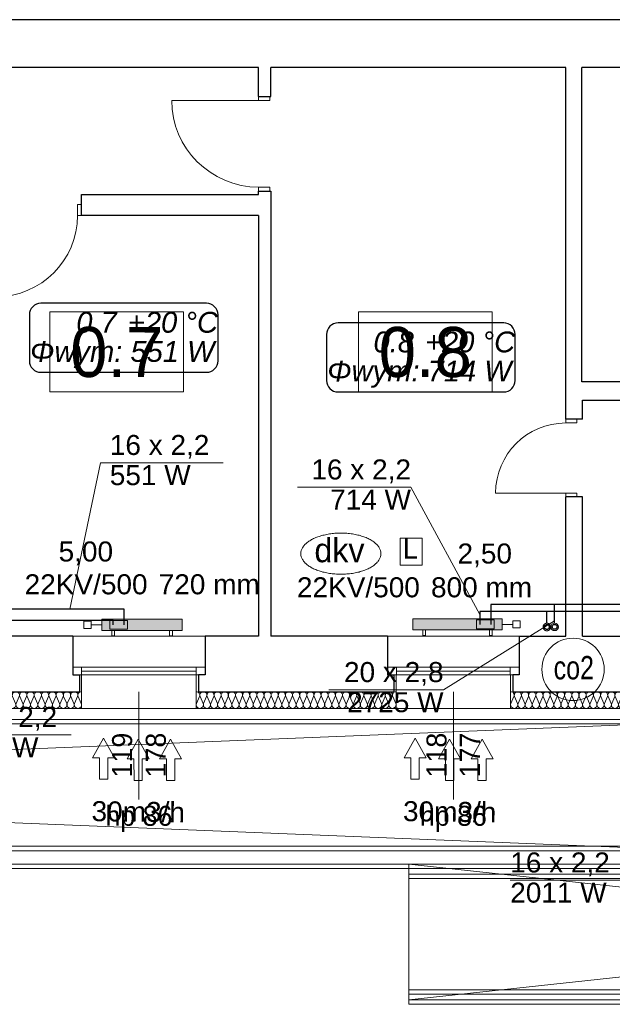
# Model space of a CAD drawing. Header units: millimetres. Extents: x -17429 to 155243, y -2908 to 188569.
# Tile 47 of 113: x 19908 to 25232, y 48656 to 57506. Entities that reach past the tile are written whole.
import ezdxf
from ezdxf.lldxf.tags import DXFTag

# ---------------------------------------------------------------- set-up
doc = ezdxf.new("R2010")
doc.units = ezdxf.units.MM
doc.header["$MEASUREMENT"] = 0
doc.linetypes.add('PHANTOM', pattern=[2.5, 1.25, -0.25, 0.25, -0.25, 0.25, -0.25])
doc.layers.get('0').update_dxf_attribs({"lineweight": 5})
for name, color, linetype in [('#opisy', 7, 'Continuous'), ('#podkład', 252, 'Continuous'), ('Arch ocieplenie', 252, 'Continuous'), ('IS_Armatura_podłączeniowa_grz._dolnozas.', 255, 'SOLID'), ('IS_Armatura_Therm', 7, 'SOLID'), ('IS_Grafika', 7, 'SOLID'), ('IS_Grzejniki_Plan_rzut', 7, 'SOLID'), ('IS_Opisy_działek_Therm', 7, 'SOLID'), ('IS_Powrót', 5, 'DASH'), ('IS_Text_Armatury_Therm', 7, 'Continuous'), ('IS_Text_Konstrukcji', 7, 'Continuous'), ('IS_Text_Odbiornikow_Therm', 7, 'Continuous'), ('IS_Zasilanie', 1, 'SOLID')]:
    doc.layers.add(name, color=color, linetype=linetype)
for name, color, linetype, lineweight in [('#piony', 7, 'Continuous', 5), ('Arch opisy_Nr_Pióra__1', 252, 'Continuous', 25), ('Arch opisy_Nr_Pióra__21', 252, 'Continuous', 13), ('INWENT BALUSTRADY_Nr_Pióra__26', 5, 'Continuous', 13), ('INWENT OPISY_Nr_Pióra__21', 252, 'Continuous', 13), ('INWENT. DRZWI_Nr_Pióra__21', 7, 'Continuous', 13), ('INWENT. OKNA_Nr_Pióra__5', 7, 'Continuous', 13), ('INWENT.ŚCIANY_Nr_Pióra__1', 252, 'Continuous', 25), ('INWENT.ŚCIANY_Nr_Pióra__21', 7, 'Continuous', 13), ('Istniejące schody_Nr_Pióra__21', 7, 'Continuous', 13)]:
    doc.layers.add(name, color=color, linetype=linetype, lineweight=lineweight)
doc.layers.add('arch izolacje_Nr_Pióra__3', color=7, linetype='Continuous', lineweight=13, true_color=0xff6600)
doc.layers.add('Arch ocieplenie_Nr_Pióra__22', color=7, linetype='Continuous', lineweight=9, true_color=0x7f7f7f)
doc.styles.add('ARIAL', font='arial.ttf', dxfattribs={"width": 0.75})
doc.styles.add('GENERATED_STYLE_2', font='txt')
doc.styles.add('GENERATED_STYLE_3', font='txt')
doc.styles.add('MtXpl_Arial', font='txt', dxfattribs={"height": 0.2})
doc.styles.get("Standard").update_dxf_attribs({"font": 'arial.ttf', "bigfont": 'BIGFONT.SHX'})
tags = doc.linetypes.add('DASH', pattern=[15, 10, -5]).pattern_tags.tags
tags[6:7] = [DXFTag(74, 4), DXFTag(75, 0), DXFTag(340, '0'), DXFTag(46, 0.0), DXFTag(50, 0.0), DXFTag(44, 0.0), DXFTag(45, 0.0)]
tags[4:5] = [DXFTag(74, 4), DXFTag(75, 0), DXFTag(340, '0'), DXFTag(46, 0.0), DXFTag(50, 0.0), DXFTag(44, 0.0), DXFTag(45, 0.0)]
tags = doc.linetypes.add('SOLID', pattern=[10, 10, 0]).pattern_tags.tags
tags[6:7] = [DXFTag(74, 4), DXFTag(75, 0), DXFTag(340, '0'), DXFTag(46, 0.0), DXFTag(50, 0.0), DXFTag(44, 0.0), DXFTag(45, 0.0)]
tags[4:5] = [DXFTag(74, 4), DXFTag(75, 0), DXFTag(340, '0'), DXFTag(46, 0.0), DXFTag(50, 0.0), DXFTag(44, 0.0), DXFTag(45, 0.0)]

# ---------------------------------------------------------------- blocks, each defined once
blk = doc.blocks.new('Izolacja cieplna 14_20', base_point=(26129.1, 51465.9))
at = {"layer": 'Arch ocieplenie_Nr_Pióra__22', "linetype": 'Continuous'}
for p, q in [((24348.7, 51421.2), (24321.8, 51360.6)), ((24381, 51360.6), (24354.1, 51421.2)), ((24413.3, 51421.2), (24386.4, 51360.6)), ((24445.6, 51360.6), (24418.7, 51421.2)), ((24478, 51421.2), (24451.1, 51360.6)), ((24510.3, 51360.6), (24483.4, 51421.2)), ((24542.6, 51421.2), (24515.7, 51360.6)), ((24574.9, 51360.6), (24548, 51421.2)), ((24607.2, 51421.2), (24580.4, 51360.6)), ((24639.6, 51360.6), (24612.7, 51421.2)), ((24671.9, 51421.2), (24645, 51360.6)), ((24704.2, 51360.6), (24677.3, 51421.2)), ((24736.5, 51421.2), (24709.6, 51360.6)), ((24768.9, 51360.6), (24742, 51421.2)), ((24801.2, 51421.2), (24774.3, 51360.6)), ((24833.5, 51360.6), (24806.6, 51421.2)), ((24865.8, 51421.2), (24838.9, 51360.6)), ((24898.1, 51360.6), (24871.2, 51421.2)), ((24930.5, 51421.2), (24903.6, 51360.6)), ((24962.8, 51360.6), (24935.9, 51421.2)), ((24995.1, 51421.2), (24968.2, 51360.6)), ((25027.4, 51360.6), (25000.5, 51421.2)), ((25059.7, 51421.2), (25032.9, 51360.6)), ((25092.1, 51360.6), (25065.2, 51421.2)), ((25124.4, 51421.2), (25097.5, 51360.6)), ((25156.7, 51360.6), (25129.8, 51421.2)), ((25189, 51421.2), (25162.1, 51360.6)), ((25221.4, 51360.6), (25194.5, 51421.2)), ((25253.7, 51421.2), (25226.8, 51360.6)), ((25286, 51360.6), (25259.1, 51421.2)), ((25318.3, 51421.2), (25291.4, 51360.6)), ((25350.6, 51360.6), (25323.7, 51421.2)), ((25383, 51421.2), (25356.1, 51360.6)), ((25415.3, 51360.6), (25388.4, 51421.2)), ((25447.6, 51421.2), (25420.7, 51360.6)), ((25479.9, 51360.6), (25453, 51421.2)), ((25512.2, 51421.2), (25485.4, 51360.6)), ((25544.6, 51360.6), (25517.7, 51421.2)), ((25576.9, 51421.2), (25550, 51360.6)), ((25609.2, 51360.6), (25582.3, 51421.2)), ((25641.5, 51421.2), (25614.6, 51360.6)), ((25673.9, 51360.6), (25647, 51421.2)), ((25706.2, 51421.2), (25679.3, 51360.6)), ((25738.5, 51360.6), (25711.6, 51421.2)), ((25770.8, 51421.2), (25743.9, 51360.6)), ((25803.1, 51360.6), (25776.2, 51421.2)), ((25835.5, 51421.2), (25808.6, 51360.6)), ((25867.8, 51360.6), (25840.9, 51421.2)), ((25900.1, 51421.2), (25873.2, 51360.6)), ((25932.4, 51360.6), (25905.5, 51421.2)), ((25964.7, 51421.2), (25937.9, 51360.6)), ((25997.1, 51360.6), (25970.2, 51421.2)), ((26029.4, 51421.2), (26002.5, 51360.6)), ((26061.7, 51360.6), (26034.8, 51421.2)), ((26094, 51421.2), (26067.1, 51360.6)), ((26126.4, 51360.6), (26099.5, 51421.2))]:
    blk.add_line(p, q, dxfattribs=at)
for centre, start_param, end_param in [((24319.1, 51434), 2.7288, 4.712389), ((24383.7, 51434), 2.7288, 6.695979), ((24448.4, 51434), 2.7288, 6.695979), ((24513, 51434), 2.7288, 6.695979), ((24577.6, 51434), 2.7288, 6.695979), ((24642.3, 51434), 2.7288, 6.695979), ((24706.9, 51434), 2.7288, 6.695979), ((24771.6, 51434), 2.7288, 6.695979), ((24836.2, 51434), 2.7288, 6.695979), ((24900.9, 51434), 2.7288, 6.695979), ((24965.5, 51434), 2.7288, 6.695979), ((25030.1, 51434), 2.7288, 6.695979), ((25094.8, 51434), 2.7288, 6.695979), ((25159.4, 51434), 2.7288, 6.695979), ((25224.1, 51434), 2.7288, 6.695979), ((25288.7, 51434), 2.7288, 6.695979), ((25353.4, 51434), 2.7288, 6.695979), ((25418, 51434), 2.7288, 6.695979), ((25482.6, 51434), 2.7288, 6.695979), ((25547.3, 51434), 2.7288, 6.695979), ((25611.9, 51434), 2.7288, 6.695979), ((25676.6, 51434), 2.7288, 6.695979), ((25741.2, 51434), 2.7288, 6.695979), ((25805.9, 51434), 2.7288, 6.695979), ((25870.5, 51434), 2.7288, 6.695979), ((25935.1, 51434), 2.7288, 6.695979), ((25999.8, 51434), 2.7288, 6.695979), ((26064.4, 51434), 2.7288, 6.695979), ((26129.1, 51434), 4.712389, 6.695979), ((24351.4, 51347.8), 5.870392, 9.837571), ((24416, 51347.8), 5.870392, 9.837571), ((24480.7, 51347.8), 5.870392, 9.837571), ((24545.3, 51347.8), 5.870392, 9.837571), ((24610, 51347.8), 5.870392, 9.837571), ((24674.6, 51347.8), 5.870392, 9.837571), ((24739.2, 51347.8), 5.870392, 9.837571), ((24803.9, 51347.8), 5.870392, 9.837571), ((24868.5, 51347.8), 5.870392, 9.837571), ((24933.2, 51347.8), 5.870392, 9.837571), ((24997.8, 51347.8), 5.870392, 9.837571), ((25062.5, 51347.8), 5.870392, 9.837571), ((25127.1, 51347.8), 5.870392, 9.837571), ((25191.7, 51347.8), 5.870392, 9.837571), ((25256.4, 51347.8), 5.870392, 9.837571), ((25321, 51347.8), 5.870392, 9.837571), ((25385.7, 51347.8), 5.870392, 9.837571), ((25450.3, 51347.8), 5.870392, 9.837571), ((25515, 51347.8), 5.870392, 9.837571), ((25579.6, 51347.8), 5.870392, 9.837571), ((25644.2, 51347.8), 5.870392, 9.837571), ((25708.9, 51347.8), 5.870392, 9.837571), ((25773.5, 51347.8), 5.870392, 9.837571), ((25838.2, 51347.8), 5.870392, 9.837571), ((25902.8, 51347.8), 5.870392, 9.837571), ((25967.5, 51347.8), 5.870392, 9.837571), ((26032.1, 51347.8), 5.870392, 9.837571), ((26096.7, 51347.8), 5.870392, 9.837571)]:
    blk.add_ellipse(centre, major_axis=(-32.3, 0), ratio=0.987014, start_param=start_param, end_param=end_param, dxfattribs=at)
blk = doc.blocks.new('Izolacja cieplna 14_22', base_point=(23289.1, 51465.9))
at = {"layer": 'Arch ocieplenie_Nr_Pióra__22', "linetype": 'Continuous'}
for p, q in [((21523.4, 51421.2), (21496.8, 51360.6)), ((21555.5, 51360.6), (21528.8, 51421.2)), ((21587.5, 51421.2), (21560.9, 51360.6)), ((21619.6, 51360.6), (21592.9, 51421.2)), ((21651.6, 51421.2), (21625, 51360.6)), ((21683.7, 51360.6), (21657, 51421.2)), ((21715.8, 51421.2), (21689.1, 51360.6)), ((21747.8, 51360.6), (21721.1, 51421.2)), ((21779.9, 51421.2), (21753.2, 51360.6)), ((21811.9, 51360.6), (21785.2, 51421.2)), ((21844, 51421.2), (21817.3, 51360.6)), ((21876, 51360.6), (21849.4, 51421.2)), ((21908.1, 51421.2), (21881.4, 51360.6)), ((21940.1, 51360.6), (21913.5, 51421.2)), ((21972.2, 51421.2), (21945.5, 51360.6)), ((22004.2, 51360.6), (21977.6, 51421.2)), ((22036.3, 51421.2), (22009.6, 51360.6)), ((22068.3, 51360.6), (22041.7, 51421.2)), ((22100.4, 51421.2), (22073.7, 51360.6)), ((22132.4, 51360.6), (22105.8, 51421.2)), ((22164.5, 51421.2), (22137.8, 51360.6)), ((22196.6, 51360.6), (22169.9, 51421.2)), ((22228.6, 51421.2), (22201.9, 51360.6)), ((22260.7, 51360.6), (22234, 51421.2)), ((22292.7, 51421.2), (22266, 51360.6)), ((22324.8, 51360.6), (22298.1, 51421.2)), ((22356.8, 51421.2), (22330.2, 51360.6)), ((22388.9, 51360.6), (22362.2, 51421.2)), ((22420.9, 51421.2), (22394.3, 51360.6)), ((22453, 51360.6), (22426.3, 51421.2)), ((22485, 51421.2), (22458.4, 51360.6)), ((22517.1, 51360.6), (22490.4, 51421.2)), ((22549.1, 51421.2), (22522.5, 51360.6)), ((22581.2, 51360.6), (22554.5, 51421.2)), ((22613.3, 51421.2), (22586.6, 51360.6)), ((22645.3, 51360.6), (22618.6, 51421.2)), ((22677.4, 51421.2), (22650.7, 51360.6)), ((22709.4, 51360.6), (22682.7, 51421.2)), ((22741.5, 51421.2), (22714.8, 51360.6)), ((22773.5, 51360.6), (22746.9, 51421.2)), ((22805.6, 51421.2), (22778.9, 51360.6)), ((22837.6, 51360.6), (22811, 51421.2)), ((22869.7, 51421.2), (22843, 51360.6)), ((22901.7, 51360.6), (22875.1, 51421.2)), ((22933.8, 51421.2), (22907.1, 51360.6)), ((22965.8, 51360.6), (22939.2, 51421.2)), ((22997.9, 51421.2), (22971.2, 51360.6)), ((23029.9, 51360.6), (23003.3, 51421.2)), ((23062, 51421.2), (23035.3, 51360.6)), ((23094.1, 51360.6), (23067.4, 51421.2)), ((23126.1, 51421.2), (23099.4, 51360.6)), ((23158.2, 51360.6), (23131.5, 51421.2)), ((23190.2, 51421.2), (23163.5, 51360.6)), ((23222.3, 51360.6), (23195.6, 51421.2)), ((23254.3, 51421.2), (23227.7, 51360.6)), ((23286.4, 51360.6), (23259.7, 51421.2))]:
    blk.add_line(p, q, dxfattribs=at)
for centre, start_param, end_param in [((21494.1, 51434), 2.7288, 4.712389), ((21558.2, 51434), 2.7288, 6.695979), ((21622.3, 51434), 2.7288, 6.695979), ((21686.4, 51434), 2.7288, 6.695979), ((21750.5, 51434), 2.7288, 6.695979), ((21814.6, 51434), 2.7288, 6.695979), ((21878.7, 51434), 2.7288, 6.695979), ((21942.8, 51434), 2.7288, 6.695979), ((22006.9, 51434), 2.7288, 6.695979), ((22071, 51434), 2.7288, 6.695979), ((22135.1, 51434), 2.7288, 6.695979), ((22199.2, 51434), 2.7288, 6.695979), ((22263.4, 51434), 2.7288, 6.695979), ((22327.5, 51434), 2.7288, 6.695979), ((22391.6, 51434), 2.7288, 6.695979), ((22455.7, 51434), 2.7288, 6.695979), ((22519.8, 51434), 2.7288, 6.695979), ((22583.9, 51434), 2.7288, 6.695979), ((22648, 51434), 2.7288, 6.695979), ((22712.1, 51434), 2.7288, 6.695979), ((22776.2, 51434), 2.7288, 6.695979), ((22840.3, 51434), 2.7288, 6.695979), ((22904.4, 51434), 2.7288, 6.695979), ((22968.5, 51434), 2.7288, 6.695979), ((23032.6, 51434), 2.7288, 6.695979), ((23096.7, 51434), 2.7288, 6.695979), ((23160.9, 51434), 2.7288, 6.695979), ((23225, 51434), 2.7288, 6.695979), ((23289.1, 51434), 4.712389, 6.695979), ((21526.1, 51347.8), 5.870392, 9.837571), ((21590.2, 51347.8), 5.870392, 9.837571), ((21654.3, 51347.8), 5.870392, 9.837571), ((21718.4, 51347.8), 5.870392, 9.837571), ((21782.6, 51347.8), 5.870392, 9.837571), ((21846.7, 51347.8), 5.870392, 9.837571), ((21910.8, 51347.8), 5.870392, 9.837571), ((21974.9, 51347.8), 5.870392, 9.837571), ((22039, 51347.8), 5.870392, 9.837571), ((22103.1, 51347.8), 5.870392, 9.837571), ((22167.2, 51347.8), 5.870392, 9.837571), ((22231.3, 51347.8), 5.870392, 9.837571), ((22295.4, 51347.8), 5.870392, 9.837571), ((22359.5, 51347.8), 5.870392, 9.837571), ((22423.6, 51347.8), 5.870392, 9.837571), ((22487.7, 51347.8), 5.870392, 9.837571), ((22551.8, 51347.8), 5.870392, 9.837571), ((22615.9, 51347.8), 5.870392, 9.837571), ((22680.1, 51347.8), 5.870392, 9.837571), ((22744.2, 51347.8), 5.870392, 9.837571), ((22808.3, 51347.8), 5.870392, 9.837571), ((22872.4, 51347.8), 5.870392, 9.837571), ((22936.5, 51347.8), 5.870392, 9.837571), ((23000.6, 51347.8), 5.870392, 9.837571), ((23064.7, 51347.8), 5.870392, 9.837571), ((23128.8, 51347.8), 5.870392, 9.837571), ((23192.9, 51347.8), 5.870392, 9.837571), ((23257, 51347.8), 5.870392, 9.837571)]:
    blk.add_ellipse(centre, major_axis=(-32.1, 0), ratio=0.995262, start_param=start_param, end_param=end_param, dxfattribs=at)
blk = doc.blocks.new('Izolacja cieplna 14_23', base_point=(20464.1, 51465.9))
at = {"layer": 'Arch ocieplenie_Nr_Pióra__22', "linetype": 'Continuous'}
for p, q in [((19314.1, 51421.2), (19286.8, 51360.6)), ((19346.9, 51360.6), (19319.6, 51421.2)), ((19379.7, 51421.2), (19352.4, 51360.6)), ((19412.4, 51360.6), (19385.2, 51421.2)), ((19445.2, 51421.2), (19417.9, 51360.6)), ((19478, 51360.6), (19450.7, 51421.2)), ((19510.8, 51421.2), (19483.5, 51360.6)), ((19543.5, 51360.6), (19516.3, 51421.2)), ((19576.3, 51421.2), (19549, 51360.6)), ((19609.1, 51360.6), (19581.8, 51421.2)), ((19641.9, 51421.2), (19614.6, 51360.6)), ((19674.6, 51360.6), (19647.4, 51421.2)), ((19707.4, 51421.2), (19680.2, 51360.6)), ((19740.2, 51360.6), (19712.9, 51421.2)), ((19773, 51421.2), (19745.7, 51360.6)), ((19805.8, 51360.6), (19778.5, 51421.2)), ((19838.5, 51421.2), (19811.3, 51360.6)), ((19871.3, 51360.6), (19844, 51421.2)), ((19904.1, 51421.2), (19876.8, 51360.6)), ((19936.9, 51360.6), (19909.6, 51421.2)), ((19969.7, 51421.2), (19942.4, 51360.6)), ((20002.4, 51360.6), (19975.2, 51421.2)), ((20035.2, 51421.2), (20007.9, 51360.6)), ((20068, 51360.6), (20040.7, 51421.2)), ((20100.8, 51421.2), (20073.5, 51360.6)), ((20133.5, 51360.6), (20106.3, 51421.2)), ((20166.3, 51421.2), (20139, 51360.6)), ((20199.1, 51360.6), (20171.8, 51421.2)), ((20231.9, 51421.2), (20204.6, 51360.6)), ((20264.6, 51360.6), (20237.4, 51421.2)), ((20297.4, 51421.2), (20270.2, 51360.6)), ((20330.2, 51360.6), (20302.9, 51421.2)), ((20363, 51421.2), (20335.7, 51360.6)), ((20395.8, 51360.6), (20368.5, 51421.2)), ((20428.5, 51421.2), (20401.3, 51360.6)), ((20461.3, 51360.6), (20434, 51421.2))]:
    blk.add_line(p, q, dxfattribs=at)
for centre, start_param, end_param in [((19284.1, 51434), 2.7288, 4.712389), ((19349.6, 51434), 2.7288, 6.695979), ((19415.2, 51434), 2.7288, 6.695979), ((19480.7, 51434), 2.7288, 6.695979), ((19546.3, 51434), 2.7288, 6.695979), ((19611.8, 51434), 2.7288, 6.695979), ((19677.4, 51434), 2.7288, 6.695979), ((19743, 51434), 2.7288, 6.695979), ((19808.5, 51434), 2.7288, 6.695979), ((19874.1, 51434), 2.7288, 6.695979), ((19939.6, 51434), 2.7288, 6.695979), ((20005.2, 51434), 2.7288, 6.695979), ((20070.7, 51434), 2.7288, 6.695979), ((20136.3, 51434), 2.7288, 6.695979), ((20201.8, 51434), 2.7288, 6.695979), ((20267.4, 51434), 2.7288, 6.695979), ((20333, 51434), 2.7288, 6.695979), ((20398.5, 51434), 2.7288, 6.695979), ((20464.1, 51434), 4.712389, 6.695979), ((19316.8, 51347.8), 5.870392, 9.837571), ((19382.4, 51347.8), 5.870392, 9.837571), ((19448, 51347.8), 5.870392, 9.837571), ((19513.5, 51347.8), 5.870392, 9.837571), ((19579.1, 51347.8), 5.870392, 9.837571), ((19644.6, 51347.8), 5.870392, 9.837571), ((19710.2, 51347.8), 5.870392, 9.837571), ((19775.7, 51347.8), 5.870392, 9.837571), ((19841.3, 51347.8), 5.870392, 9.837571), ((19906.8, 51347.8), 5.870392, 9.837571), ((19972.4, 51347.8), 5.870392, 9.837571), ((20038, 51347.8), 5.870392, 9.837571), ((20103.5, 51347.8), 5.870392, 9.837571), ((20169.1, 51347.8), 5.870392, 9.837571), ((20234.6, 51347.8), 5.870392, 9.837571), ((20300.2, 51347.8), 5.870392, 9.837571), ((20365.7, 51347.8), 5.870392, 9.837571), ((20431.3, 51347.8), 5.870392, 9.837571)]:
    blk.add_ellipse(centre, major_axis=(-32.8, 0), ratio=0.973273, start_param=start_param, end_param=end_param, dxfattribs=at)
blk = doc.blocks.new('SERRTRT')
at = {"layer": 'arch izolacje_Nr_Pióra__3', "color": 252, "linetype": 'Continuous'}
for p, q in [((20464.1, 51615.9), (20464.1, 51315.9)), ((21494.1, 51315.9), (21494.1, 51615.9)), ((23289.1, 51615.9), (23289.1, 51315.9)), ((24319.1, 51315.9), (24319.1, 51615.9)), ((32134.1, 51315.9), (9104.1, 51315.9)), ((20464.1, 51315.9), (19284.1, 51315.9)), ((23289.1, 51315.9), (21494.1, 51315.9)), ((26129.1, 51315.9), (24319.1, 51315.9))]:
    blk.add_line(p, q, dxfattribs=at)
at = {"layer": 'Arch opisy_Nr_Pióra__21', "color": 252, "linetype": 'Continuous'}
for p, q in [((20179.9, 54880.7), (20179.9, 54160.7)), ((21379.9, 54880.7), (20179.9, 54880.7)), ((21379.9, 54160.7), (21379.9, 54880.7)), ((22952, 54880.7), (22952, 54160.7)), ((24152, 54880.7), (22952, 54880.7)), ((24152, 54160.7), (24152, 54880.7)), ((20179.9, 54160.7), (21379.9, 54160.7)), ((22952, 54160.7), (24152, 54160.7))]:
    blk.add_line(p, q, dxfattribs=at)
at = {"layer": 'INWENT BALUSTRADY_Nr_Pióra__26', "color": 252, "linetype": 'Continuous'}
for p, q in [((29064.1, 51215.9), (11689.1, 51215.9)), ((11689.1, 51175.9), (29064.1, 51175.9)), ((29064.1, 50075.9), (11689.1, 50075.9)), ((11689.1, 50035.9), (29064.1, 50035.9)), ((29064.1, 49915.9), (11689.1, 49915.9)), ((11689.1, 49875.9), (29064.1, 49875.9)), ((23404.1, 49825.9), (29064.1, 49825.9)), ((29064.1, 49785.9), (23404.1, 49785.9)), ((23404.1, 48745.9), (23404.1, 48785.9)), ((23404.1, 48785.9), (29064.1, 48785.9)), ((29064.1, 48745.9), (23404.1, 48745.9)), ((23404.1, 48655.9), (23404.1, 48695.9)), ((23404.1, 48695.9), (30674.1, 48695.9)), ((30714.1, 48655.9), (23404.1, 48655.9))]:
    blk.add_line(p, q, dxfattribs=at)
at = {"layer": 'INWENT OPISY_Nr_Pióra__21', "color": 252, "linetype": 'Continuous'}
for p, q in [((20979.1, 51465.9), (20979.1, 50495.9)), ((23804.1, 51465.9), (23804.1, 50495.9))]:
    blk.add_line(p, q, dxfattribs=at)
at = {"layer": 'INWENT. DRZWI_Nr_Pióra__21', "color": 252, "linetype": 'Continuous'}
for p, q in [((22054.1, 56780.9), (21274.1, 56780.9)), ((22054.1, 56780.9), (22054.1, 56815.9)), ((22054.1, 56780.9), (22154.1, 56780.9)), ((22154.1, 56780.9), (22154.1, 56815.9)), ((22054.1, 56000.9), (22154.1, 56000.9)), ((22054.1, 56000.9), (22054.1, 55965.9)), ((22154.1, 56000.9), (22154.1, 55965.9)), ((20427.5, 55745.9), (20427.5, 55845.9)), ((20427.5, 55845.9), (20462.5, 55845.9)), ((20427.5, 55745.9), (20462.5, 55745.9)), ((24814.1, 53880.9), (24814.1, 53915.9)), ((24914.1, 53880.9), (24914.1, 53915.9)), ((24814.1, 53880.9), (24914.1, 53880.9)), ((24814.1, 53250.9), (24184.1, 53250.9)), ((24814.1, 53250.9), (24914.1, 53250.9)), ((24814.1, 53250.9), (24814.1, 53215.9)), ((24914.1, 53250.9), (24914.1, 53215.9))]:
    blk.add_line(p, q, dxfattribs=at)
for centre, radius, start, end in [((22054.1, 56780.9), 780, 180, 270), ((19697.5, 55745.9), 730, 270, 0), ((24814.1, 53250.9), 630, 90, 180)]:
    blk.add_arc(centre, radius, start, end, dxfattribs=at)
at = {"layer": 'INWENT. OKNA_Nr_Pióra__5', "color": 252, "linetype": 'Continuous'}
for p, q in [((21574.1, 51685.9), (20384.1, 51685.9)), ((20384.1, 51615.9), (20384.1, 51685.9)), ((20464.1, 51615.9), (20464.1, 51685.9)), ((21494.1, 51615.9), (21494.1, 51685.9)), ((21574.1, 51615.9), (21574.1, 51685.9)), ((24394.1, 51685.9), (23214.1, 51685.9)), ((23214.1, 51615.9), (23214.1, 51685.9)), ((23294.1, 51615.9), (23294.1, 51685.9)), ((24314.1, 51615.9), (24314.1, 51685.9)), ((24394.1, 51615.9), (24394.1, 51685.9)), ((20384.1, 51615.9), (21574.1, 51615.9)), ((20464.1, 51650.9), (21494.1, 51650.9)), ((23214.1, 51615.9), (24394.1, 51615.9)), ((23294.1, 51650.9), (24314.1, 51650.9))]:
    blk.add_line(p, q, dxfattribs=at)
at = {"layer": 'INWENT.ŚCIANY_Nr_Pióra__1', "color": 252, "linetype": 'Continuous'}
for p, q in [((25334.1, 57505.9), (16034.1, 57505.9)), ((22054.1, 57075.9), (11494.1, 57075.9)), ((22054.1, 56815.9), (22054.1, 57075.9)), ((22164.1, 56815.9), (22164.1, 57075.9)), ((24814.1, 57075.9), (22164.1, 57075.9)), ((24814.1, 53915.9), (24814.1, 57075.9)), ((24959.2, 54250.5), (24959.2, 57075.9)), ((25742.5, 57075.9), (24959.2, 57075.9)), ((22054.1, 56815.9), (22164.1, 56815.9)), ((20462.5, 55745.9), (20462.5, 55935.9)), ((20462.5, 55935.9), (22054.1, 55935.9)), ((22054.1, 55935.9), (22054.1, 55965.9)), ((22054.1, 55965.9), (22164.1, 55965.9)), ((22164.1, 55965.9), (22164.1, 51965.9)), ((22054.1, 55745.9), (20462.5, 55745.9)), ((22054.1, 55745.9), (22054.1, 51965.9)), ((28194.1, 54250.5), (24959.2, 54250.5)), ((24964.1, 54085.9), (28194.1, 54085.9)), ((24964.1, 53915.9), (24964.1, 54085.9)), ((24964.1, 53915.9), (24814.1, 53915.9)), ((24814.1, 51965.9), (24814.1, 53215.9)), ((24964.1, 53215.9), (24814.1, 53215.9)), ((24964.1, 51965.9), (24964.1, 53215.9)), ((20384.1, 51965.9), (19514.1, 51965.9)), ((20384.1, 51965.9), (20384.1, 51615.9)), ((22054.1, 51965.9), (21574.1, 51965.9)), ((21574.1, 51965.9), (21574.1, 51615.9)), ((23214.1, 51965.9), (22164.1, 51965.9)), ((23214.1, 51965.9), (23214.1, 51615.9)), ((24394.1, 51965.9), (24814.1, 51965.9)), ((24394.1, 51965.9), (24394.1, 51615.9)), ((24964.1, 51965.9), (26054.1, 51965.9)), ((20384.1, 51615.9), (20444.1, 51615.9)), ((20444.1, 51615.9), (20444.1, 51465.9)), ((21574.1, 51615.9), (21514.1, 51615.9)), ((21514.1, 51615.9), (21514.1, 51465.9)), ((23214.1, 51615.9), (23269.1, 51615.9)), ((23269.1, 51615.9), (23269.1, 51465.9)), ((24394.1, 51615.9), (24339.1, 51615.9)), ((24339.1, 51615.9), (24339.1, 51465.9)), ((19304.1, 51465.9), (20444.1, 51465.9)), ((21514.1, 51465.9), (23269.1, 51465.9)), ((24339.1, 51465.9), (26109.1, 51465.9))]:
    blk.add_line(p, q, dxfattribs=at)
at = {"layer": 'INWENT.ŚCIANY_Nr_Pióra__21', "color": 252, "linetype": 'Continuous'}
for p, q in [((20384.1, 51965.9), (21574.1, 51965.9)), ((23214.1, 51965.9), (24394.1, 51965.9))]:
    blk.add_line(p, q, dxfattribs=at)
at = {"layer": 'Istniejące schody_Nr_Pióra__21', "color": 252, "linetype": 'Continuous'}
for p, q in [((11689.1, 50615.9), (29064.1, 51315.9)), ((29064.1, 49915.9), (11689.1, 50615.9)), ((29064.1, 49915.9), (11689.1, 49915.9)), ((23404.1, 48695.9), (23404.1, 49915.9)), ((23404.1, 49915.9), (29064.1, 49305.9)), ((29064.1, 49305.9), (23404.1, 48695.9)), ((23404.1, 48695.9), (29064.1, 48695.9))]:
    blk.add_line(p, q, dxfattribs=at)
at = {"layer": 'Arch ocieplenie', "color": 252, "linetype": 'Continuous', "lineweight": 9}
for name, p in [('Izolacja cieplna 14_23', (20464.1, 51465.9)), ('Izolacja cieplna 14_22', (23289.1, 51465.9)), ('Izolacja cieplna 14_20', (26129.1, 51465.9))]:
    blk.add_blockref(name, p, dxfattribs=at)
at = {"layer": 'Arch opisy_Nr_Pióra__1', "color": 252, "linetype": 'Continuous', "char_height": 450, "attachment_point": 8, "style": 'GENERATED_STYLE_3'}
for s, insert in [('{0.7}', (20779.9, 54288)), ('{0.8}', (23552, 54287.7))]:
    blk.add_mtext(s, dxfattribs=dict(at, insert=insert))
at = {"layer": 'INWENT OPISY_Nr_Pióra__21', "color": 252, "linetype": 'Continuous', "char_height": 180, "width": 1346.334, "attachment_point": 2, "rotation": 90, "style": 'GENERATED_STYLE_2'}
for s, insert, line_spacing_factor in [('{119\\P178}', (20737.9, 50895.9), 1.008888), ('{118\\P177}', (23562.9, 50895.9), 0.998099)]:
    blk.add_mtext(s, dxfattribs=dict(at, insert=insert, line_spacing_factor=line_spacing_factor))
at = {"layer": 'INWENT OPISY_Nr_Pióra__21', "color": 252, "linetype": 'Continuous', "char_height": 180, "attachment_point": 2, "style": 'GENERATED_STYLE_2'}
for insert in [(20979.1, 50440.2), (23804.1, 50440.2)]:
    blk.add_mtext('{hp 86}', dxfattribs=dict(at, insert=insert))
blk = doc.blocks.new('E210168')
at = {"color": 7, "lineweight": 13}
for p, q in [((19.41, 19.75), (19.41, 13.6)), ((19.41, 19.75), (36.98, 9.88)), ((19.41, 0), (36.98, 9.88)), ((19.41, 6.15), (19.41, 0))]:
    blk.add_line(p, q, dxfattribs=at)
blk.add_lwpolyline([(19.41, 13.6), (0, 13.6), (0, 6.15), (19.41, 6.15)], dxfattribs=at)

msp = doc.modelspace()

# ---------------------------------------------------------------- linework, layer by layer
at = {"layer": '#piony', "color": 7}
msp.add_circle((24879.8, 51666.4), 280.2, dxfattribs=at)
at = {"layer": 'IS_Armatura_podłączeniowa_grz._dolnozas.', "color": 7, "lineweight": 0, "ltscale": 10}
for p, q in [((20876.9, 52106.6), (20716.9, 52106.6)), ((20716.9, 52106.6), (20716.9, 52026.6)), ((20876.9, 52026.6), (20876.9, 52106.6)), ((24171.7, 52110.8), (24011.7, 52110.8)), ((24011.7, 52110.8), (24011.7, 52030.8)), ((24171.7, 52030.8), (24171.7, 52110.8)), ((20716.9, 52026.6), (20876.9, 52026.6)), ((24011.7, 52030.8), (24171.7, 52030.8))]:
    msp.add_line(p, q, dxfattribs=at)
at = {"layer": 'IS_Armatura_Therm', "color": 7, "lineweight": 0, "ltscale": 10}
for p, q in [((20549.4, 52099.1), (20484.4, 52099.1)), ((20484.4, 52099.1), (20484.4, 52034.1)), ((20549.4, 52034.1), (20549.4, 52099.1)), ((20646.9, 52066.6), (20549.4, 52066.6)), ((24241.7, 52070.8), (24339.2, 52070.8)), ((24404.2, 52103.3), (24339.2, 52103.3)), ((24339.2, 52103.3), (24339.2, 52038.3)), ((24339.2, 52038.3), (24404.2, 52038.3)), ((24404.2, 52038.3), (24404.2, 52103.3)), ((20484.4, 52034.1), (20549.4, 52034.1))]:
    msp.add_line(p, q, dxfattribs=at)
at = {"layer": 'IS_Grafika', "color": 7, "lineweight": 5, "ltscale": 10}
for p, q in [((23525.2, 52845.8), (23325, 52845.8)), ((23325, 52845.8), (23325, 52601.5)), ((23525.2, 52601.5), (23525.2, 52845.8)), ((23325, 52601.5), (23525.2, 52601.5))]:
    msp.add_line(p, q, dxfattribs=at)
for points, knots in [([(22794, 52891.2), (22776.3, 52891.2), (22741.5, 52889.9), (22690.8, 52884.2), (22643, 52874.9), (22598.8, 52862.4), (22558.6, 52847), (22523, 52828.9), (22492.5, 52808.4), (22467.6, 52785.7), (22448.8, 52761), (22436.9, 52734.4), (22434.2, 52715.6), (22434.2, 52706.4)], [0, 0, 0, 0, 53.206774, 104.286131, 152.960622, 198.951577, 242.000697, 281.900205, 318.538128, 351.968842, 382.520946, 410.942343, 438.528187, 438.528187, 438.528187, 438.528187]), ([(23153.8, 52706.4), (23153.8, 52715.6), (23151.1, 52734.4), (23139.2, 52761), (23120.4, 52785.7), (23095.5, 52808.4), (23065, 52828.9), (23029.4, 52847), (22989.2, 52862.4), (22945, 52874.9), (22897.2, 52884.2), (22846.5, 52889.9), (22811.7, 52891.2), (22794, 52891.2)], [0, 0, 0, 0, 27.585844, 56.00724, 86.559344, 119.990058, 156.627982, 196.52749, 239.576609, 285.567565, 334.242055, 385.321413, 438.528187, 438.528187, 438.528187, 438.528187]), ([(22434.2, 52706.4), (22434.2, 52697.2), (22436.9, 52678.5), (22448.8, 52651.8), (22467.6, 52627.1), (22492.5, 52604.5), (22523, 52584), (22558.6, 52565.9), (22598.8, 52550.4), (22643, 52537.9), (22690.8, 52528.7), (22741.5, 52522.9), (22776.3, 52521.6), (22794, 52521.6)], [0, 0, 0, 0, 27.585844, 56.00724, 86.559344, 119.990058, 156.627982, 196.52749, 239.576609, 285.567565, 334.242055, 385.321413, 438.528187, 438.528187, 438.528187, 438.528187]), ([(22794, 52521.6), (22811.7, 52521.6), (22846.5, 52522.9), (22897.2, 52528.7), (22945, 52537.9), (22989.2, 52550.4), (23029.4, 52565.9), (23065, 52584), (23095.5, 52604.5), (23120.4, 52627.1), (23139.2, 52651.8), (23151.1, 52678.5), (23153.8, 52697.2), (23153.8, 52706.4)], [0, 0, 0, 0, 53.206774, 104.286131, 152.960622, 198.951577, 242.000697, 281.900205, 318.538128, 351.968842, 382.520946, 410.942343, 438.528187, 438.528187, 438.528187, 438.528187])]:
    msp.add_open_spline(points, degree=3, knots=knots, dxfattribs=at)
at = {"layer": 'IS_Grzejniki_Plan_rzut', "color": 252, "lineweight": 0, "ltscale": 10}
for p, q in [((21366.9, 52116.6), (20646.9, 52116.6)), ((20646.9, 52116.6), (20646.9, 52016.6)), ((21366.9, 52016.6), (21366.9, 52116.6)), ((24241.7, 52120.8), (23441.7, 52120.8)), ((23441.7, 52120.8), (23441.7, 52020.8)), ((24241.7, 52020.8), (24241.7, 52120.8)), ((20646.9, 52016.6), (21366.9, 52016.6)), ((20734.4, 52016.6), (20734.4, 51966.6)), ((20734.4, 51966.6), (20759.4, 51966.6)), ((20759.4, 51966.6), (20759.4, 52016.6)), ((21254.4, 51966.6), (21254.4, 52016.6)), ((21279.4, 51966.6), (21254.4, 51966.6)), ((21279.4, 52016.6), (21279.4, 51966.6)), ((23441.7, 52020.8), (24241.7, 52020.8)), ((23529.2, 52020.8), (23529.2, 51970.8)), ((23529.2, 51970.8), (23554.2, 51970.8)), ((23554.2, 51970.8), (23554.2, 52020.8)), ((24129.2, 51970.8), (24129.2, 52020.8)), ((24154.2, 51970.8), (24129.2, 51970.8)), ((24154.2, 52020.8), (24154.2, 51970.8))]:
    msp.add_line(p, q, dxfattribs=at)
at = {"layer": 'IS_Grzejniki_Plan_rzut', "color": 252, "linetype": 'Continuous', "lineweight": 0, "ltscale": 10, "extrusion": (0, 0, -1)}
for points in [[(-21366.9, 52016.6), (-20646.9, 52116.6), (-20646.9, 52016.6)], [(-20646.9, 52116.6), (-21366.9, 52016.6), (-21366.9, 52116.6)], [(-24241.7, 52020.8), (-23441.7, 52120.8), (-23441.7, 52020.8)], [(-23441.7, 52120.8), (-24241.7, 52020.8), (-24241.7, 52120.8)]]:
    msp.add_solid(points, dxfattribs=at)
at = {"layer": 'IS_Opisy_działek_Therm', "color": 7, "lineweight": 5, "ltscale": 10}
for p, q in [((20357.4, 52206.5), (20633.7, 53523.9)), ((20633.7, 53523.9), (21737.6, 53523.9)), ((23423.5, 53303.8), (22403.5, 53303.8)), ((24041.7, 52158.4), (23423.5, 53303.8)), ((24714.1, 52103.4), (23716.4, 51482.8)), ((23716.4, 51482.8), (22686.4, 51482.8)), ((19349.8, 51078.3), (20369.8, 51078.3)), ((24315.4, 49771.4), (25345.4, 49771.4))]:
    msp.add_line(p, q, dxfattribs=at)
at = {"layer": 'IS_Powrót', "color": 5, "lineweight": 30, "ltscale": 20}
for p, q in [((24441.6, 52249.8), (24141.7, 52249.8)), ((24141.7, 52249.8), (24141.7, 52070.8)), ((26268, 52249.8), (24441.6, 52249.8)), ((24714.1, 52082.4), (24714.1, 52249.8)), ((20746.9, 52106.5), (18353, 52106.5)), ((20746.9, 52066.6), (20746.9, 52106.5))]:
    msp.add_line(p, q, dxfattribs=at)
for centre in [(24644.6, 52047.1), (24714.1, 52048.4)]:
    msp.add_circle(centre, 22.1, dxfattribs=at)
at = {"layer": 'IS_Powrót', "color": 5, "lineweight": 0, "ltscale": 20}
msp.add_circle((24714.1, 52048.4), 34.1, dxfattribs=at)
at = {"layer": 'IS_Text_Konstrukcji', "color": 18, "linetype": 'SOLID', "ltscale": 10, "true_color": 0x000000}
for p, q in [((21586.5, 54956.5), (20098.2, 54956.5)), ((19994.9, 54853.2), (19994.9, 54439.8)), ((21689.9, 54439.8), (21689.9, 54853.2)), ((24256.7, 54780), (22768.3, 54780)), ((22665, 54676.7), (22665, 54263.3)), ((24360, 54263.3), (24360, 54676.7)), ((20098.2, 54336.5), (21586.5, 54336.5)), ((22768.3, 54160), (24256.7, 54160))]:
    msp.add_line(p, q, dxfattribs=at)
for centre, start, end in [((20098.2, 54853.2), 89.99996, 180.00004), ((21586.5, 54853.2), 359.99996, 90.00004), ((22768.3, 54676.7), 89.99996, 180.00004), ((24256.7, 54676.7), 359.99996, 90.00004), ((20098.2, 54439.8), 179.99996, 270.00004), ((21586.5, 54439.8), 269.99996, 0.00004), ((22768.3, 54263.3), 179.99996, 270.00004), ((24256.7, 54263.3), 269.99996, 0.00004)]:
    msp.add_arc(centre, 103.3, start, end, dxfattribs=at)
at = {"layer": 'IS_Zasilanie', "color": 1, "lineweight": 30, "ltscale": 10}
for p, q in [((20846.9, 52206.5), (18453, 52206.5)), ((20846.9, 52066.6), (20846.9, 52206.5)), ((24341.6, 52185.8), (24041.7, 52185.8)), ((24041.7, 52185.8), (24041.7, 52070.8)), ((26368, 52185.8), (24341.6, 52185.8)), ((24644.1, 52081.1), (24644.1, 52185.8))]:
    msp.add_line(p, q, dxfattribs=at)
at = {"layer": 'IS_Zasilanie', "color": 1, "linetype": 'PHANTOM', "lineweight": 0, "ltscale": 250}
msp.add_circle((24644.6, 52047.1), 34.1, dxfattribs=at)
at = {"layer": 'IS_Zasilanie', "color": 1, "linetype": 'PHANTOM', "lineweight": 30, "ltscale": 250}
msp.add_circle((24644.6, 52047.1), 22.1, dxfattribs=at)
msp.add_circle((24644.6, 52047.1), 22.1, dxfattribs=at)

# ---------------------------------------------------------------- block references
at = {"layer": '#podkład'}
msp.add_blockref('SERRTRT', (0, 0), dxfattribs=at)
at = {"color": 7, "lineweight": 5, "xscale": 10, "yscale": 10, "zscale": 10, "rotation": 90.09664922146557}
for p in [(20761.2, 50678.3), (21071, 50668.6), (21363.3, 50669.1), (23559.6, 50678.3), (23869.3, 50668.6), (24161.6, 50669.1)]:
    msp.add_blockref('E210168', p, dxfattribs=at)

# ---------------------------------------------------------------- texts
at = {"layer": '#opisy', "color": 7, "lineweight": 0, "style": 'ARIAL'}
for p in [(20552.6, 50302.6, 139.7), (23350.9, 50302.6, 139.7)]:
    msp.add_text('30m3/h', height=180, rotation=359.21724, dxfattribs=at).set_placement(p)
at = {"layer": 'IS_Grafika', "color": 7, "lineweight": 5, "ltscale": 10, "style": 'MtXpl_Arial'}
for s, height, p in [('dkv', 216, (22556.1, 52629.4)), ('L', 180, (23350.6, 52662.1))]:
    msp.add_text(s, height=height, dxfattribs=at).set_placement(p)
at = {"layer": 'IS_Grafika', "color": 7, "lineweight": 5, "ltscale": 10, "style": 'MtXpl_Arial', "width": 0.8}
msp.add_text('co2', height=210, dxfattribs=at).set_placement((24705.3, 51576.5))
at = {"layer": 'IS_Opisy_działek_Therm', "color": 7, "lineweight": 5, "ltscale": 10, "char_height": 180}
for s, insert, attachment_point in [('\\fArial|b0|i0;16 x 2,2', (20717.6, 53559.9), 7), ('\\fArial|b0|i0;551 W', (20717.6, 53502.3), 1), ('\\fArial|b0|i0;16 x 2,2', (23423.5, 53339.8), 9), ('\\fArial|b0|i0;714 W', (23423.5, 53282.2), 3), ('\\fArial|b0|i0;20 x 2,8', (23716.4, 51518.8), 9), ('\\fArial|b0|i0;2725 W', (23716.4, 51461.2), 3), ('\\fArial|b0|i0;16 x 2,2', (19349.8, 51114.3), 7), ('\\fArial|b0|i0;652 W', (19349.8, 51056.7), 1), ('\\fArial|b0|i0;16 x 2,2', (24315.4, 49807.4), 7), ('\\fArial|b0|i0;2011 W', (24315.4, 49749.8), 1)]:
    msp.add_mtext(s, dxfattribs=dict(at, insert=insert, attachment_point=attachment_point))
at = {"layer": 'IS_Text_Armatury_Therm', "color": 7, "linetype": 'SOLID', "ltscale": 10, "char_height": 180}
for s, insert, attachment_point in [('\\fArial|b0|i0;5,00  ', (20746.9, 52602.6), 9), ('\\fArial|b0|i0;2,50  ', (23841.7, 52584.2), 7)]:
    msp.add_mtext(s, dxfattribs=dict(at, insert=insert, attachment_point=attachment_point))
at = {"layer": 'IS_Text_Konstrukcji', "color": 18, "linetype": 'SOLID', "ltscale": 10, "true_color": 0x000000, "char_height": 187.2}
for s, insert, attachment_point in [('\\fArial|b0|i1;0.7', (20779.9, 54689.7), 9), ('\\fArial|b0|i1;+20 °C', (20879.9, 54689.7), 7), ('\\fArial|b0|i1;0.8', (23450, 54513.2), 9), ('\\fArial|b0|i1;+20 °C', (23550, 54513.2), 7), ('\\fArial|b0|i1;Φwym: 551 W', (20829.9, 54617.7), 2), ('\\fArial|b0|i1;Φwym: 714 W', (23500, 54441.2), 2)]:
    msp.add_mtext(s, dxfattribs=dict(at, insert=insert, attachment_point=attachment_point))
at = {"layer": 'IS_Text_Odbiornikow_Therm', "color": 7, "linetype": 'SOLID', "ltscale": 10, "char_height": 180}
for s, insert, attachment_point in [('\\fArial|b0|i0;22KV/500', (21056.9, 52338.5), 9), ('\\fArial|b0|i0;720 mm', (21156.9, 52338.5), 7), ('\\fArial|b0|i0;22KV/500', (23503.4, 52311.5), 9), ('\\fArial|b0|i0;800 mm', (23603.4, 52311.5), 7)]:
    msp.add_mtext(s, dxfattribs=dict(at, insert=insert, attachment_point=attachment_point))

doc.saveas('drawing.dxf')
